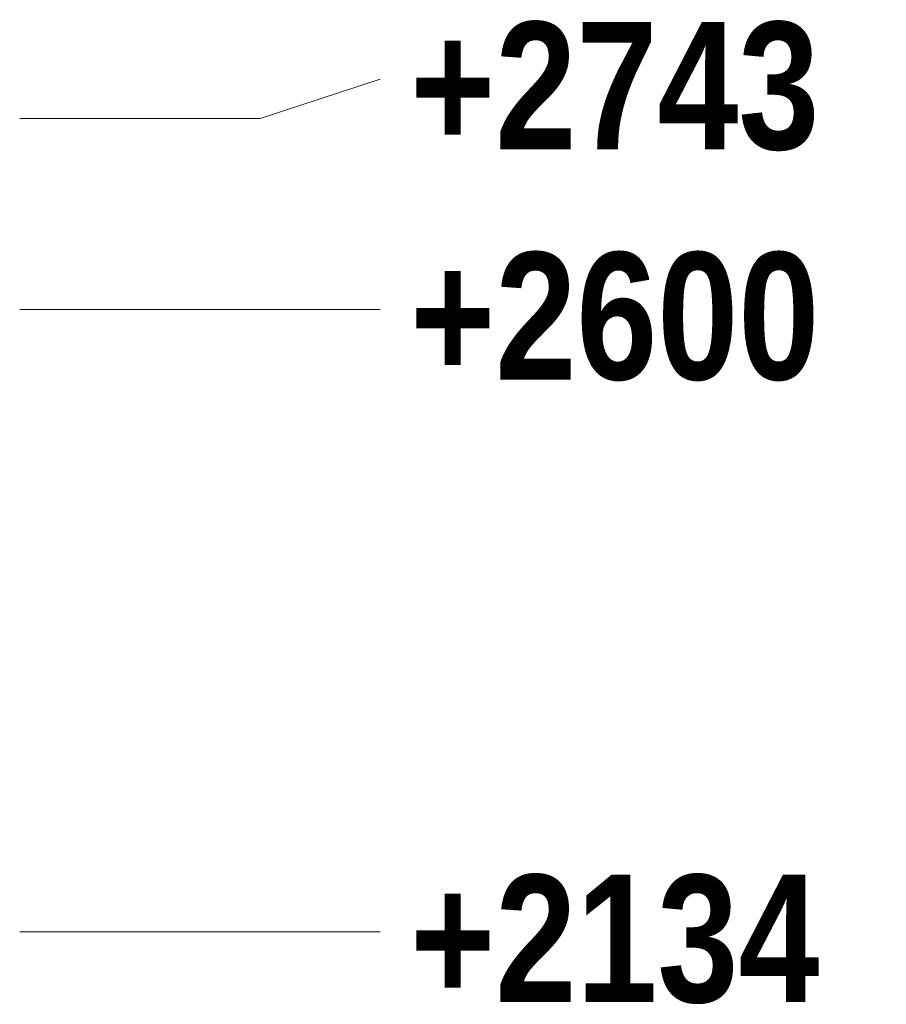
# Model space of a CAD drawing. Header units: millimetres. Extents: x 17 to 413, y 4 to 292.
# Tile 18 of 39: x 148.9 to 157.55, y 142.66 to 152.49. Entities that reach past the tile are written whole.
import ezdxf

# ---------------------------------------------------------------- set-up
doc = ezdxf.new("R2010")
doc.units = ezdxf.units.MM
doc.layers.add('LINE-STEEL', color=7, linetype='Continuous')
doc.layers.add('TEXT-STEEL', color=7, linetype='Continuous')
doc.styles.add('OpenSansCondensed-Bold', font='OpenSansCondensed-Bold.ttf')

msp = doc.modelspace()

# ---------------------------------------------------------------- linework, layer by layer
at = {"layer": 'LINE-STEEL', "lineweight": 5}
for p, q in [((151.3, 151.5073), (152.5, 151.9007)), ((148.9, 151.5073), (151.3, 151.5073)), ((148.9, 149.6007), (151.3, 149.6007)), ((151.3, 149.6007), (152.5, 149.6007)), ((148.9, 143.3873), (151.3, 143.3873)), ((151.3, 143.3873), (152.5, 143.3873))]:
    msp.add_line(p, q, dxfattribs=at)

# ---------------------------------------------------------------- texts
at = {"layer": 'TEXT-STEEL', "style": 'OpenSansCondensed-Bold'}
for s, p in [('+2743', (152.8, 151.2007)), ('+2600', (152.8, 148.9007)), ('+2134', (152.8, 142.6873))]:
    msp.add_text(s, height=1.27, dxfattribs=at).set_placement(p)

doc.saveas('drawing.dxf')
